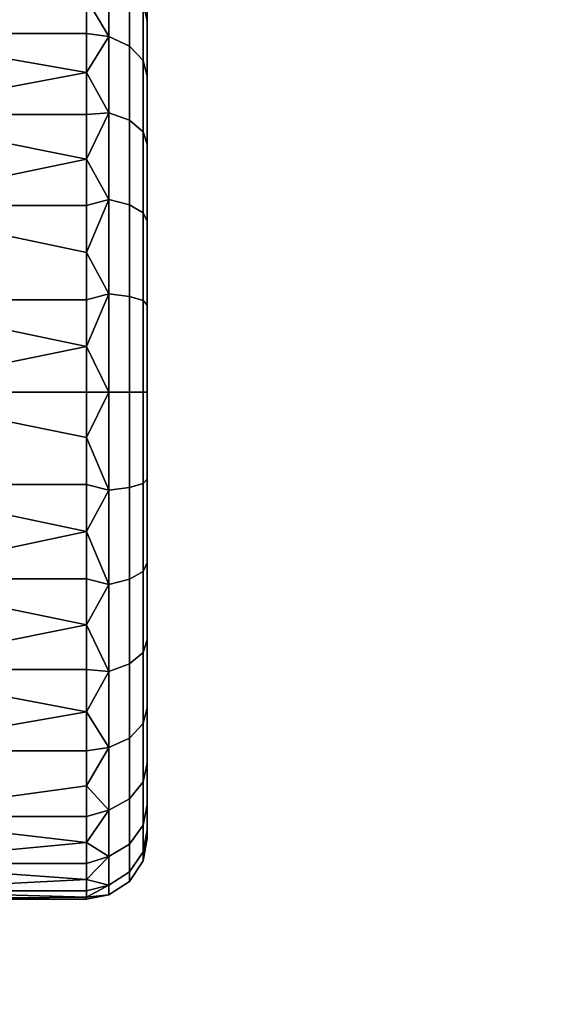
# Model space of a CAD drawing. Header units: millimetres. Extents: x -339 to 339, y -344 to 316.
# Tile 31 of 83: x 19 to 46, y -341 to -293. Entities that reach past the tile are written whole.
import ezdxf

# ---------------------------------------------------------------- set-up
doc = ezdxf.new("R2010")
doc.units = ezdxf.units.MM
doc.header["$MEASUREMENT"] = 0
doc.layers.add('kolecka', color=250, linetype='Continuous')
doc.layers.add('podnoz', color=251, linetype='Continuous')

msp = doc.modelspace()

# ---------------------------------------------------------------- meshes
at = {"layer": 'kolecka'}
mesh = msp.add_polyface(dxfattribs=at)
corners = [(-18, -293.1, 49.071), (18, -293.1, 49.071), (18, -288.477, 44.814), (-18, -288.477, 44.814), (18, -304.75, 54.338), (-18, -304.75, 54.338), (0, -311, 54.996), (6, -311, 54.996), (12, -311, 54.996), (18, -311, 54.996), (18, -304.75, 54.338), (18, -311, 51.996), (18, -305.375, 51.404), (18, -311, 54.996), (18, -298.641, 52.332), (18, -293.1, 49.071), (18, -294.89, 46.664), (18, -288.477, 44.814), (18, -290.729, 42.832), (18, -299.877, 49.599), (-18, -299.877, 49.599), (18, -299.877, 49.599), (18, -305.375, 51.404), (-18, -305.375, 51.404), (-18, -290.729, 42.832), (18, -290.729, 42.832), (18, -294.89, 46.664), (-18, -294.89, 46.664), (-18, -287.447, 38.198), (18, -287.447, 38.198), (18, -311, 51.996), (-18, -311, 51.996), (22, -311, -0.004), (11, -311, -0.004), (22, -308.754, 0.098), (11, -306.451, 0.414), (22, -306.451, 0.414), (11, -301.798, 1.752), (22, -304.121, 0.962), (11, -297.32, 4.072), (22, -297.32, 4.072), (22, -299.518, 2.789), (22, -301.798, 1.752), (22, -295.243, 5.588), (11, -293.322, 7.319), (22, -293.322, 7.319), (11, -290.075, 11.316), (22, -290.075, 11.316), (22, -291.591, 9.239), (11, -287.755, 15.794), (22, -287.755, 15.794), (22, -288.793, 13.514), (11, -293.322, 42.674), (11, -297.32, 45.921), (22, -297.32, 45.921), (22, -295.243, 44.405), (11, -301.798, 48.241), (22, -301.798, 48.241), (22, -299.518, 47.204), (11, -290.075, 38.677), (22, -293.322, 42.674), (22, -291.591, 40.754), (11, -306.451, 49.579), (22, -306.451, 49.579), (22, -304.121, 49.031), (22, -290.075, 38.677), (22, -288.793, 36.479), (22, -308.754, 49.895), (11, -311, 49.996), (23.104, -311, 0.207), (23.104, -306.164, 0.684), (23.104, -301.513, 2.093), (23.104, -297.228, 4.386)]
mesh.append_faces([[corners[k] for k in face] for face in [(0, 1, 2, 3), (4, 5, 6, 7), (8, 4, 7, 7), (8, 9, 4, 4), (10, 11, 12, 12), (11, 10, 13, 13), (10, 12, 14, 14), (15, 16, 17, 17), (18, 17, 16, 16), (14, 19, 15, 15), (16, 15, 19, 19), (12, 19, 14, 14), (20, 21, 22, 23), (24, 25, 26, 27), (28, 29, 25, 24), (27, 26, 21, 20), (23, 22, 30, 31), (32, 33, 34, 34), (33, 35, 36, 34), (35, 37, 38, 36), (37, 39, 40, 41), (37, 42, 38, 38), (39, 43, 40, 40), (41, 42, 37, 37), (43, 39, 44, 44), (45, 43, 44, 44), (44, 46, 47, 48), (46, 49, 50, 51), (52, 53, 54, 55), (53, 56, 57, 58), (59, 52, 60, 61), (56, 62, 63, 64), (44, 48, 45, 45), (51, 47, 46, 46), (59, 65, 66, 66), (52, 55, 60, 60), (61, 65, 59, 59), (53, 58, 54, 54), (67, 63, 62, 62), (64, 57, 56, 56), (68, 67, 62, 62), (69, 32, 34, 34), (70, 36, 38, 38), (71, 38, 42, 42), (70, 34, 36, 36), (72, 41, 40, 40)]])
mesh = msp.add_polyface(dxfattribs=at)
corners = [(25, -295.443, 9.44), (25, -292.708, 12.774), (25, -298.778, 6.705), (25, -289.423, 20.705), (25, -290.674, 16.577), (25, -289.423, 29.288), (25, -292.708, 37.219), (25, -290.674, 33.416), (25, -295.443, 40.553), (25, -298.778, 43.288), (24.121, -297.599, 4.941), (24.121, -301.769, 2.711), (23.104, -301.513, 2.093), (23.104, -297.228, 4.386), (24.789, -298.164, 5.787), (24.789, -302.158, 3.65), (24.121, -293.943, 7.939), (23.104, -293.471, 7.467), (24.789, -294.662, 8.659), (24.121, -290.944, 11.596), (23.104, -290.389, 11.225), (24.789, -291.79, 12.161), (24.121, -288.714, 15.765), (23.104, -288.097, 15.51), (24.789, -289.654, 16.155), (24.789, -291.79, 37.832), (24.789, -289.654, 33.838), (24.121, -288.714, 34.228), (24.121, -290.944, 38.397), (24.121, -293.943, 42.053), (23.104, -290.389, 38.768), (23.104, -293.471, 42.526), (24.789, -294.662, 41.334), (24.121, -297.599, 45.052), (23.104, -297.228, 45.607), (24.789, -298.164, 44.206), (24.121, -301.769, 47.282), (23.104, -301.513, 47.9), (24.789, -302.158, 46.343), (22, -295.243, 5.588), (22, -293.322, 7.319), (22, -291.591, 9.239), (22, -297.32, 4.072), (22, -299.518, 2.789), (22, -290.075, 11.316), (22, -291.591, 40.754), (22, -290.075, 38.677), (22, -293.322, 42.674), (22, -295.243, 44.405), (22, -288.793, 36.479), (22, -297.32, 45.921), (22, -299.518, 47.204), (25, -302.581, 45.323)]
mesh.append_faces([[corners[k] for k in face] for face in [(0, 1, 2, 2), (3, 1, 4, 4), (5, 2, 3, 3), (1, 3, 2, 2), (6, 5, 7, 7), (6, 8, 9, 9), (6, 9, 2, 2), (5, 6, 2, 2), (10, 11, 12, 13), (14, 15, 11, 10), (16, 10, 13, 17), (18, 14, 10, 16), (19, 16, 17, 20), (21, 18, 16, 19), (22, 19, 20, 23), (24, 21, 19, 22), (25, 26, 27, 28), (29, 28, 30, 31), (32, 25, 28, 29), (33, 29, 31, 34), (35, 32, 29, 33), (36, 33, 34, 37), (38, 35, 33, 36), (17, 39, 40, 40), (17, 40, 41, 41), (13, 42, 39, 39), (13, 12, 43, 43), (17, 13, 39, 39), (41, 20, 17, 17), (41, 44, 20, 20), (45, 30, 46, 46), (45, 47, 31, 31), (47, 48, 31, 31), (49, 46, 30, 30), (50, 34, 48, 48), (51, 34, 50, 50), (18, 0, 2, 14), (24, 4, 1, 21), (21, 1, 0, 18), (25, 6, 7, 26), (31, 30, 45, 45), (51, 37, 34, 34), (34, 31, 48, 48), (32, 8, 6, 25), (8, 32, 35, 9), (38, 52, 9, 35)]])
mesh = msp.add_polyface(dxfattribs=at)
corners = [(25, -298.778, 6.705), (25, -315.292, 46.573), (25, -323.222, 6.705), (25, -315.292, 3.42), (25, -306.708, 3.42), (25, -311, 2.996), (25, -302.581, 4.671), (25, -306.708, 46.573), (25, -298.778, 43.288), (25, -302.581, 45.323), (25, -311, 46.997), (24.121, -306.294, 1.339), (24.121, -311, 0.875), (23.104, -311, 0.207), (23.104, -306.164, 0.684), (24.789, -306.493, 2.337), (24.789, -311, 1.892), (24.121, -301.769, 2.711), (23.104, -301.513, 2.093), (24.789, -302.158, 3.65), (24.121, -306.294, 48.654), (24.121, -301.769, 47.282), (23.104, -301.513, 47.9), (23.104, -306.164, 49.309), (24.789, -306.493, 47.656), (24.789, -302.158, 46.343), (24.121, -311, 49.119), (23.104, -311, 49.787), (24.789, -311, 48.102), (24.121, -315.706, 48.654), (23.104, -315.836, 49.309), (24.789, -315.507, 47.656), (24.121, -315.706, 1.339), (23.104, -315.836, 0.684), (24.789, -315.507, 2.337), (22, -301.798, 1.752), (22, -299.518, 2.789), (22, -308.754, 0.098), (22, -304.121, 0.962), (22, -304.121, 49.031), (22, -301.798, 48.241), (22, -306.451, 49.579), (22, -299.518, 47.204), (22, -308.754, 49.895), (24.789, -298.164, 5.787), (22, -311, 49.996), (22, -313.246, 49.895), (22, -315.549, 49.579), (22, -317.879, 49.031), (22, -315.549, 0.414), (22, -317.879, 0.962), (22, -313.246, 0.098), (22, -311, -0.004), (24.789, -319.842, 46.343), (25, -319.419, 45.323)]
mesh.append_faces([[corners[k] for k in face] for face in [(0, 1, 2, 2), (2, 3, 4, 4), (4, 3, 5, 5), (0, 4, 6, 6), (7, 1, 0, 0), (7, 8, 9, 9), (8, 7, 0, 0), (7, 10, 1, 1), (0, 2, 4, 4), (11, 12, 13, 14), (15, 16, 12, 11), (17, 11, 14, 18), (19, 15, 11, 17), (20, 21, 22, 23), (24, 25, 21, 20), (26, 20, 23, 27), (28, 24, 20, 26), (29, 26, 27, 30), (31, 28, 26, 29), (12, 32, 33, 13), (16, 34, 32, 12), (18, 35, 36, 36), (14, 13, 37, 37), (14, 38, 18, 18), (39, 22, 40, 40), (41, 23, 39, 39), (40, 22, 42, 42), (43, 23, 41, 41), (15, 4, 5, 16), (44, 0, 6, 19), (19, 6, 4, 15), (43, 27, 23, 23), (23, 22, 39, 39), (24, 7, 9, 25), (7, 24, 28, 10), (27, 43, 45, 45), (30, 27, 46, 47), (30, 47, 48, 48), (49, 33, 50, 50), (51, 33, 49, 49), (52, 13, 51, 51), (53, 54, 1, 31), (31, 1, 10, 28), (51, 13, 33, 33), (16, 5, 3, 34), (46, 27, 45, 45)]])
mesh = msp.add_polyface(dxfattribs=at)
corners = [(9, -327.5, 54.996), (9, -319.25, 54.996), (0, -319.25, 54.996), (0, -327.5, 54.996), (6, -311, 54.996), (0, -311, 54.996), (18, -311, 54.996), (12, -311, 54.996), (18, -326, 54.996), (17.208, -331.161, 54.996), (16.61, -332.829, 54.996), (17.644, -329.455, 54.996), (17.91, -327.728, 54.996), (18, -333.627, 44.827), (18, -327.11, 46.664), (18, -331.085, 48.217), (18, -331.271, 42.832), (18, -322.123, 49.599), (18, -328.542, 51.607), (18, -326, 54.996), (18, -316.625, 51.404), (18, -311, 54.996), (18, -311, 51.996), (-18, -327.11, 46.664), (18, -327.11, 46.664), (18, -331.271, 42.832), (-18, -331.271, 42.832), (-18, -316.625, 51.404), (18, -316.625, 51.404), (18, -322.123, 49.599), (-18, -322.123, 49.599), (-18, -311, 51.996), (18, -311, 51.996), (17.91, -327.728, 54.996), (17.644, -329.455, 54.996), (17.441, -331.485, 51.51), (17.238, -333.516, 48.024), (22, -308.754, 49.895), (11, -311, 49.996), (22, -311, 49.996), (11, -315.549, 49.579), (22, -315.549, 49.579), (22, -313.246, 49.895), (11, -320.202, 48.241), (22, -320.202, 48.241), (22, -317.879, 49.031), (11, -324.68, 45.921), (22, -322.482, 47.204), (11, -328.678, 42.674), (22, -328.678, 42.674), (22, -326.757, 44.405), (22, -324.68, 45.921), (11, -331.925, 38.677), (22, -330.409, 40.754), (11, -331.925, 11.316), (11, -328.678, 7.319), (22, -328.678, 7.319), (22, -330.409, 9.239), (11, -324.68, 4.072), (11, -320.202, 1.752), (22, -322.482, 2.789), (22, -324.68, 4.072), (11, -315.549, 0.414), (22, -315.549, 0.414), (22, -317.879, 0.962), (22, -326.757, 5.588), (11, -311, -0.004), (22, -313.246, 0.098), (22, -320.202, 1.752), (22, -311, -0.004)]
mesh.append_faces([[corners[k] for k in face] for face in [(0, 1, 2, 3), (4, 5, 2, 1), (6, 7, 1, 1), (4, 1, 7, 7), (8, 6, 1, 1), (9, 0, 10, 10), (11, 0, 9, 9), (8, 0, 12, 12), (11, 12, 0, 0), (1, 0, 8, 8), (13, 14, 15, 15), (14, 13, 16, 16), (15, 17, 18, 18), (18, 17, 19, 19), (20, 19, 17, 17), (21, 19, 20, 20), (14, 17, 15, 15), (20, 22, 21, 21), (23, 24, 25, 26), (27, 28, 29, 30), (31, 32, 28, 27), (30, 29, 24, 23), (33, 34, 35, 35), (19, 33, 18, 18), (36, 15, 18, 35), (18, 33, 35, 35), (37, 38, 39, 39), (38, 40, 41, 42), (39, 38, 42, 42), (40, 43, 44, 45), (43, 46, 47, 44), (46, 48, 49, 50), (40, 45, 41, 41), (46, 51, 47, 47), (46, 50, 51, 51), (48, 52, 53, 49), (54, 55, 56, 57), (58, 59, 60, 61), (59, 62, 63, 64), (55, 58, 61, 65), (62, 66, 67, 63), (55, 65, 56, 56), (59, 68, 60, 60), (66, 69, 67, 67), (64, 68, 59, 59)]])
mesh = msp.add_polyface(dxfattribs=at)
corners = [(25, -323.222, 6.705), (25, -332.577, 20.705), (25, -329.292, 12.774), (25, -326.557, 9.44), (25, -315.292, 3.42), (25, -319.419, 4.67), (25, -329.292, 37.219), (25, -332.577, 29.288), (25, -323.222, 43.288), (25, -326.557, 40.553), (25, -315.292, 46.573), (25, -319.419, 45.323), (24.121, -320.231, 47.282), (24.121, -315.706, 48.654), (23.104, -315.836, 49.309), (23.104, -320.487, 47.9), (24.789, -319.842, 46.343), (24.789, -315.507, 47.656), (24.121, -324.401, 45.052), (23.104, -324.772, 45.608), (24.789, -323.836, 44.206), (24.121, -328.057, 42.053), (23.104, -328.529, 42.526), (24.789, -327.338, 41.334), (24.789, -330.21, 37.832), (24.121, -331.056, 38.397), (24.789, -327.338, 8.659), (24.789, -330.21, 12.161), (24.121, -331.056, 11.596), (24.121, -328.057, 7.94), (24.121, -324.401, 4.941), (23.104, -328.529, 7.467), (23.104, -324.772, 4.386), (24.789, -323.836, 5.787), (24.121, -320.231, 2.711), (23.104, -320.487, 2.093), (24.789, -319.842, 3.65), (24.121, -315.706, 1.339), (23.104, -315.836, 0.684), (24.789, -315.507, 2.337), (22, -317.879, 49.031), (22, -320.202, 48.241), (22, -322.482, 47.204), (22, -324.68, 45.921), (22, -326.757, 44.405), (22, -328.678, 42.674), (22, -328.678, 7.319), (22, -330.409, 9.239), (22, -326.757, 5.588), (22, -324.68, 4.072), (22, -322.482, 2.789), (22, -320.202, 1.752), (22, -317.879, 0.962)]
mesh.append_faces([[corners[k] for k in face] for face in [(0, 1, 2, 2), (0, 2, 3, 3), (4, 0, 5, 5), (6, 7, 0, 0), (8, 9, 6, 6), (8, 10, 11, 11), (0, 8, 6, 6), (0, 10, 8, 8), (12, 13, 14, 15), (16, 17, 13, 12), (18, 12, 15, 19), (20, 16, 12, 18), (21, 18, 19, 22), (23, 20, 18, 21), (24, 23, 21, 25), (26, 27, 28, 29), (30, 29, 31, 32), (33, 26, 29, 30), (34, 30, 32, 35), (36, 33, 30, 34), (37, 34, 35, 38), (39, 36, 34, 37), (15, 40, 41, 41), (19, 42, 43, 43), (22, 44, 45, 45), (19, 43, 44, 44), (15, 41, 42, 42), (15, 14, 40, 40), (22, 19, 44, 44), (15, 42, 19, 19), (46, 31, 47, 47), (46, 48, 31, 31), (48, 49, 32, 32), (50, 32, 49, 49), (51, 35, 50, 50), (52, 35, 51, 51), (23, 9, 8, 20), (24, 6, 9, 23), (20, 8, 11, 16), (50, 35, 32, 32), (38, 35, 52, 52), (32, 31, 48, 48), (26, 3, 2, 27), (3, 26, 33, 0), (0, 33, 36, 5), (39, 4, 5, 36)]])
mesh = msp.add_polyface(dxfattribs=at)
corners = [(25, -329.292, 12.774), (25, -332.577, 20.705), (25, -331.326, 16.577), (25, -323.222, 6.705), (25, -332.577, 29.288), (25, -329.292, 37.219), (25, -331.326, 33.416), (25, -333.001, 24.997), (24.121, -331.056, 38.397), (24.121, -328.057, 42.053), (23.104, -328.529, 42.526), (23.104, -331.611, 38.768), (24.121, -333.286, 34.228), (23.104, -333.903, 34.483), (24.789, -332.346, 33.838), (24.789, -330.21, 37.832), (24.121, -334.657, 29.702), (23.104, -335.312, 29.833), (24.789, -333.66, 29.504), (24.121, -335.122, 24.997), (23.104, -335.79, 24.997), (24.789, -334.105, 24.997), (24.121, -334.657, 20.291), (23.104, -335.312, 20.161), (24.789, -333.66, 20.489), (24.121, -333.286, 15.765), (23.104, -333.903, 15.51), (24.789, -332.346, 16.155), (24.121, -331.056, 11.596), (23.104, -331.611, 11.225), (24.789, -330.21, 12.161), (24.121, -328.057, 7.94), (23.104, -328.529, 7.467), (22, -328.678, 42.674), (22, -330.409, 40.754), (22, -331.925, 38.677), (22, -333.207, 36.479), (22, -335.035, 31.875), (22, -334.245, 34.199), (22, -335.583, 29.546), (22, -335.899, 27.243), (22, -336, 24.996), (22, -335.899, 22.75), (22, -335.583, 20.447), (22, -335.035, 18.118), (22, -333.207, 13.514), (22, -334.245, 15.794), (22, -331.925, 11.316), (22, -330.409, 9.239)]
mesh.append_faces([[corners[k] for k in face] for face in [(0, 1, 2, 2), (3, 4, 1, 1), (4, 5, 6, 6), (4, 7, 1, 1), (8, 9, 10, 11), (12, 8, 11, 13), (14, 15, 8, 12), (16, 12, 13, 17), (18, 14, 12, 16), (19, 16, 17, 20), (21, 18, 16, 19), (22, 19, 20, 23), (24, 21, 19, 22), (25, 22, 23, 26), (27, 24, 22, 25), (28, 25, 26, 29), (30, 27, 25, 28), (31, 28, 29, 32), (10, 33, 34, 34), (11, 10, 34, 34), (13, 11, 35, 36), (37, 13, 38, 38), (36, 38, 13, 13), (17, 13, 37, 37), (11, 34, 35, 35), (17, 39, 40, 40), (20, 41, 42, 42), (23, 20, 42, 43), (20, 40, 41, 41), (44, 23, 43, 43), (45, 26, 46, 46), (47, 29, 45, 45), (46, 26, 44, 44), (40, 20, 17, 17), (47, 48, 29, 29), (37, 39, 17, 17), (21, 7, 4, 18), (24, 1, 7, 21), (18, 4, 6, 14), (14, 6, 5, 15), (1, 24, 27, 2), (45, 29, 26, 26), (30, 0, 2, 27), (32, 29, 48, 48), (26, 23, 44, 44)]])
mesh = msp.add_polyface(dxfattribs=at)
corners = [(9, -327.5, 54.996), (9, -335.75, 54.996), (16.61, -332.829, 54.996), (15.856, -334.439, 54.996), (14.954, -335.971, 54.996), (18, -339.695, 33.749), (18, -336.374, 34.225), (18, -338.177, 37.702), (18, -340.641, 29.623), (18, -337.954, 26.578), (18, -337.657, 29.284), (18, -334.196, 38.816), (18, -336.118, 41.401), (18, -333.627, 44.827), (18, -331.271, 42.832), (0, -337.99, 24.255), (17.965, -337.982, 25.975), (17.858, -337.997, 25.382), (14.159, -338.177, 47.716), (14.557, -337.074, 51.356), (12.327, -339.449, 51.298), (11.927, -340.17, 47.6), (15.943, -335.92, 47.857), (16.277, -334.375, 51.427), (15.61, -337.465, 44.287), (13.762, -339.281, 44.075), (17.238, -333.516, 48.024), (17.441, -331.485, 51.51), (17.035, -335.547, 44.538), (16.833, -337.538, 41.024), (15.277, -338.982, 40.697), (16.63, -339.199, 37.301), (14.943, -340.256, 36.953), (14.954, -335.971, 54.996), (13.909, -337.407, 54.996), (15.856, -334.439, 54.996), (12.728, -338.728, 54.996), (16.61, -332.829, 54.996), (17.208, -331.161, 54.996), (17.644, -329.455, 54.996), (18, -336.118, 41.401), (18, -331.085, 48.217), (18, -338.177, 37.702), (17.244, -338, 23.907), (17.026, -338.046, 23.579), (17.244, -338, 23.907), (17.356, -341.182, 23.69), (17.026, -338.046, 23.579), (17.721, -341.087, 24.514), (17.439, -337.99, 24.255), (17.684, -337.999, 24.807), (11, -331.925, 38.677), (11, -334.245, 34.199), (22, -334.245, 34.199), (22, -333.207, 36.479), (11, -335.583, 29.546), (11, -336, 24.996), (22, -336, 24.996), (22, -335.899, 27.243), (11, -335.583, 20.447), (22, -335.583, 20.447), (22, -335.899, 22.75), (22, -335.583, 29.546), (22, -335.035, 31.875), (11, -334.245, 15.794), (11, -331.925, 11.316), (22, -331.925, 11.316), (22, -333.207, 13.514), (22, -334.245, 15.794), (22, -335.035, 18.118), (22, -331.925, 38.677), (22, -330.409, 40.754), (22, -330.409, 9.239)]
mesh.append_faces([[corners[k] for k in face] for face in [(0, 1, 2, 2), (2, 1, 3, 3), (3, 1, 4, 4), (5, 6, 7, 7), (8, 9, 10, 10), (7, 6, 11, 11), (5, 10, 6, 6), (12, 7, 11, 11), (13, 12, 14, 14), (11, 14, 12, 12), (15, 16, 17, 17), (18, 19, 20, 21), (22, 23, 19, 18), (24, 22, 18, 25), (26, 27, 23, 22), (28, 26, 22, 24), (29, 28, 24, 30), (31, 29, 30, 32), (19, 33, 34, 34), (34, 20, 19, 19), (19, 35, 33, 33), (36, 20, 34, 34), (23, 37, 35, 35), (38, 37, 23, 23), (27, 39, 38, 23), (29, 40, 13, 28), (28, 13, 41, 26), (40, 29, 31, 42), (35, 19, 23, 23), (15, 43, 44, 44), (45, 46, 47, 47), (48, 49, 50, 50), (51, 52, 53, 54), (55, 56, 57, 58), (56, 59, 60, 61), (52, 55, 62, 63), (64, 65, 66, 67), (59, 64, 68, 69), (51, 70, 71, 71), (52, 63, 53, 53), (54, 70, 51, 51), (55, 58, 62, 62), (59, 69, 60, 60), (61, 57, 56, 56), (64, 67, 68, 68), (72, 66, 65, 65)]])
at = {"layer": 'podnoz'}
mesh = msp.add_polyface(dxfattribs=at)
corners = [(13.566, -330, 55.996), (13, -330, 60.95), (12.613, -334.994, 55.996), (12.783, -327.635, 60.95), (14.324, -257.19, 60.95), (12.379, -257.155, 77.966), (11.717, -293.56, 77.966), (13.662, -293.595, 60.95), (14.986, -220.785, 60.95), (13.041, -220.75, 77.966), (15.647, -184.38, 60.95), (13.703, -184.345, 77.966), (16.31, -147.976, 60.95), (14.365, -147.94, 77.966), (16.972, -111.571, 60.95), (15.027, -111.535, 77.966), (17.633, -75.166, 60.95), (15.689, -75.131, 77.966), (240.176, -93.099, 60.95), (240.743, -91.239, 77.966), (205.916, -80.619, 77.966), (205.349, -82.479, 60.95), (275.004, -103.719, 60.95), (275.57, -101.859, 77.966), (12.947, -126.412, 93.791), (12.733, -140.142, 93.483), (12.523, -153.871, 93.136), (12.318, -167.599, 92.748), (12.117, -181.325, 92.318), (13.467, -94.185, 94.371), (13.166, -112.682, 94.062), (13.775, -75.687, 94.619), (11.732, -208.774, 91.321), (12.111, -329.984, 68.728), (224.361, -84.808, 89.976), (213.563, -81.453, 90.502), (202.764, -78.101, 90.993), (245.946, -91.53, 88.808), (235.155, -88.167, 89.412), (256.734, -94.896, 88.164), (267.518, -98.266, 87.478), (246.287, -90.599, 89.694), (222.844, -79.735, 91.008), (224.695, -83.875, 90.862), (256.732, -91.86, 89.113), (267.865, -97.338, 88.363), (267.518, -98.266, 87.478), (267.865, -97.338, 88.363), (256.734, -94.896, 88.164), (246.287, -90.599, 89.694), (235.155, -88.167, 89.412), (245.946, -91.53, 88.808), (224.695, -83.875, 90.862), (224.361, -84.808, 89.976), (213.563, -81.453, 90.502), (13.775, -75.687, 94.619), (12.477, -94.182, 95.258), (13.467, -94.185, 94.371), (12.175, -112.682, 94.949), (13.166, -112.682, 94.062), (12.783, -75.681, 95.506)]
mesh.append_faces([[corners[k] for k in face] for face in [(0, 1, 2, 2), (0, 3, 1, 1), (4, 5, 6, 7), (8, 9, 5, 4), (10, 11, 9, 8), (12, 13, 11, 10), (14, 15, 13, 12), (16, 17, 15, 14), (18, 19, 20, 21), (22, 23, 19, 18), (13, 24, 25, 25), (13, 25, 26, 26), (27, 28, 11, 11), (27, 13, 26, 26), (29, 30, 15, 15), (31, 29, 17, 17), (24, 15, 30, 30), (32, 9, 11, 11), (11, 13, 27, 27), (7, 33, 1, 1), (15, 17, 29, 29), (13, 15, 24, 24), (20, 34, 35, 35), (35, 36, 20, 20), (19, 37, 38, 38), (38, 34, 19, 19), (19, 39, 37, 37), (39, 23, 40, 40), (34, 20, 19, 19), (39, 19, 23, 23), (41, 42, 43, 43), (44, 41, 45, 45), (44, 42, 41, 41), (46, 47, 48, 48), (47, 49, 48, 48), (50, 51, 49, 49), (48, 49, 51, 51), (49, 52, 50, 50), (53, 50, 52, 52), (53, 52, 54, 54), (55, 56, 57, 57), (58, 59, 57, 57), (56, 55, 60, 60)]])

doc.saveas('drawing.dxf')
